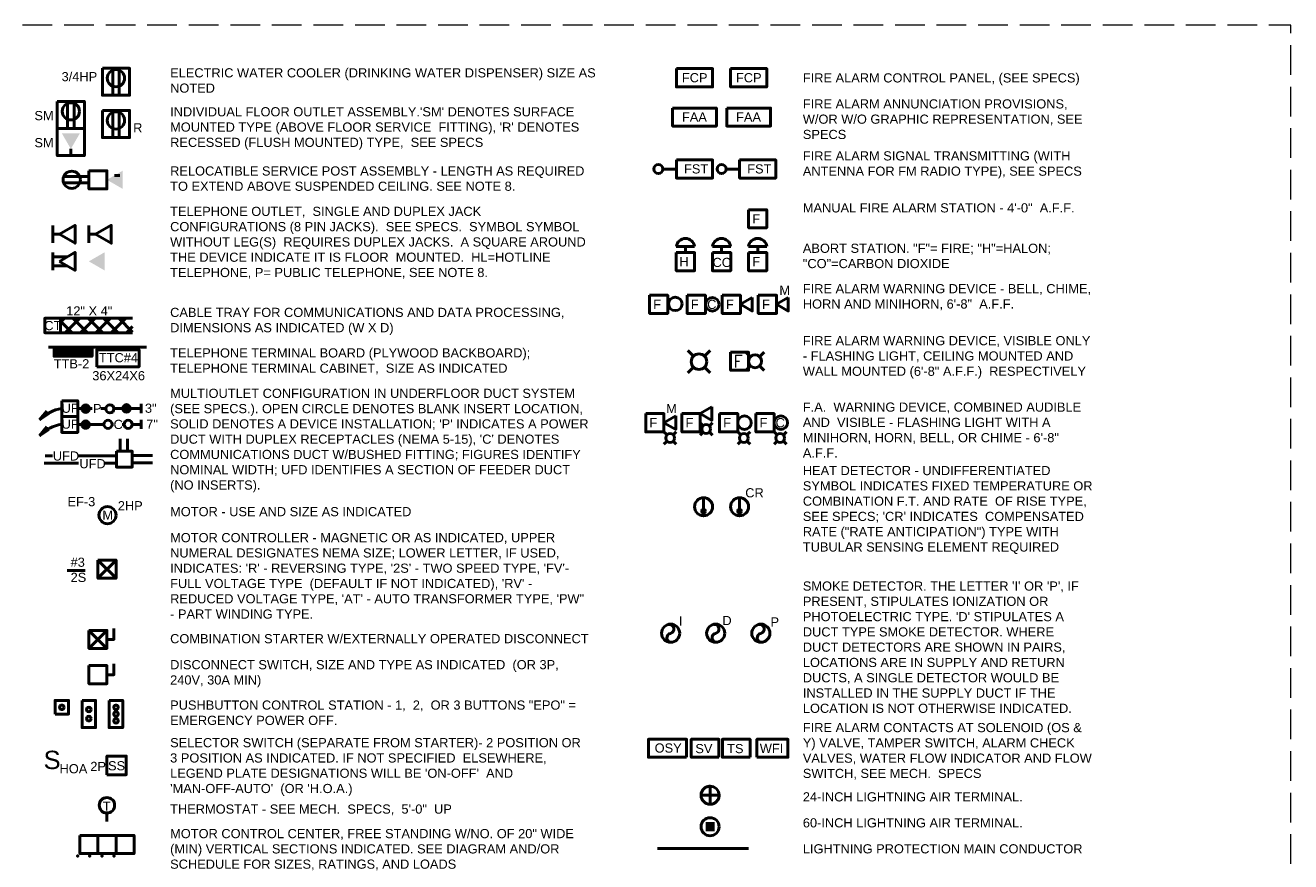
# Paper-space layout 'Layout1' of a CAD drawing. Header units: inches. Extents: x 1.3 to 32.4, y 0.7 to 21.2.
# Tile 4 of 4: x 16.8 to 32.4, y 11 to 21.2. Entities that reach past the tile are written whole.
import ezdxf
from ezdxf.enums import TextEntityAlignment as Align

# ---------------------------------------------------------------- set-up
doc = ezdxf.new("R2010")
doc.units = ezdxf.units.IN
doc.header["$MEASUREMENT"] = 0
doc.linetypes.add('DGN Style 3', pattern=[0.509674, 0.364053, -0.145621])
for name, color, linetype, lineweight in [('cenwoG403 - G-ANNO-TEXT', 53, 'Continuous', 25), ('E-LTNG-COND', 193, 'Continuous', 50), ('E-LTNG-TERM', 193, 'Continuous', 50), ('E-POWR-BUSW', 193, 'Continuous', 50), ('E-POWR-MOTR', 4, 'Continuous', 50), ('E-POWR-SWCH', 153, 'Continuous', 50), ('E-POWR-WALL', 73, 'Continuous', 50), ('F-ALRM-DTCT', 13, 'Continuous', 50), ('F-ALRM-INDC', 73, 'Continuous', 50), ('F-ALRM-MANL', 13, 'Continuous', 50), ('F-CTRL-PANL', 13, 'Continuous', 50), ('G-Anno-Text', 53, 'Continuous', 25), ('T-CABL-IDEN', 2, 'Continuous', 35), ('T-CABL-TRAY', 193, 'Continuous', 50), ('T-EQPM-COPP', 4, 'Continuous', 50), ('T-JACK-PHON', 193, 'Continuous', 50)]:
    doc.layers.add(name, color=color, linetype=linetype, lineweight=lineweight)
doc.layers.add('G-Anno-Nplt', color=5, linetype='Continuous', lineweight=25, plot=False)
doc.styles.add('Style-Arial', font='ARIAL.TTF')
doc.styles.add('Style-romans', font='romans.shx')
doc.styles.add('Style-WORKING', font='WORKING.shx')
doc.styles.add('Text', font='ARIAL.TTF', dxfattribs={"height": 0.125})

# ---------------------------------------------------------------- blocks, each defined once
blk = doc.blocks.new('coeSheet')
at = {"layer": 'G-Anno-Nplt', "color": 7, "linetype": 'DGN Style 3', "lineweight": 18, "flags": 128}
blk.add_lwpolyline([(-0.2, 0), (30.875, 0), (30.875, 20.5), (-0.2, 20.5)], close=True, dxfattribs=at)
at = {"layer": 'G-Anno-Text', "color": 1, "linetype": 'Continuous', "lineweight": 25, "style": 'Style-WORKING'}
for tag in ['submitted_by_name', 'designed_by_name', 'checked_by', 'issue_date', 'sheet_size', 'drawn_by', 'file_num']:
    blk.add_attdef(tag, text='', height=0.075, rotation=90, dxfattribs=at).set_placement((0, 0), align=Align.TOP_LEFT)
at = {"layer": 'G-Anno-Text', "color": 1, "linetype": 'Continuous', "lineweight": 25, "style": 'Style-WORKING', "flags": 2}
for tag in ['plot_short_design', 'plot_username', 'plot_sytime', 'plot_design', 'plot_scale']:
    blk.add_attdef(tag, text='', height=0.075, rotation=90, dxfattribs=at).set_placement((0, 0), align=Align.TOP_LEFT)
at = {"layer": 'G-Anno-Text', "color": 6, "linetype": 'Continuous', "lineweight": 35, "style": 'Style-Arial'}
for tag in ['sheet_title_2', 'sheet_title_3', 'sheet_title_1']:
    blk.add_attdef(tag, text='', height=0.12, rotation=90, dxfattribs=at).set_placement((0, 0), align=Align.TOP_CENTER)
at = {"layer": 'G-Anno-Text', "color": 1, "linetype": 'Continuous', "lineweight": 25, "style": 'Style-WORKING'}
for tag in ['01_desc', '02_desc', '03_desc', '04_desc', '05_desc', '06_desc', '07_desc', '08_desc', '09_desc', '10_desc', '11_desc', '12_desc', '13_desc', '14_desc']:
    blk.add_attdef(tag, text='', height=0.075, rotation=90, dxfattribs=at).set_placement((0, 0), align=Align.MIDDLE_LEFT)
for tag in ['01_mark', '02_mark', '03_mark', '04_mark', '05_mark', '06_mark', '07_mark', '08_mark', '09_mark', '10_mark', '11_mark', '12_mark', '13_mark', '14_mark', '01_date', '02_date', '03_date', '04_date', '05_date', '06_date', '07_date', '08_date', '09_date', '10_date', '11_date', '12_date', '13_date', '14_date', '01_appr', '02_appr', '03_appr', '04_appr', '05_appr', '06_appr', '07_appr', '08_appr', '09_appr', '10_appr', '12_appr', '13_appr', '11_appr', '14_appr']:
    blk.add_attdef(tag, text='', height=0.075, rotation=90, dxfattribs=at).set_placement((0, 0), align=Align.MIDDLE_CENTER)
at = {"layer": 'G-Anno-Text', "linetype": 'Continuous', "lineweight": 50, "style": 'Style-Arial'}
blk.add_attdef('sheet_id', text='', height=0.25, rotation=0, dxfattribs=at).set_placement((0, 0), align=Align.MIDDLE_CENTER)

psp = doc.layouts.get("Layout1")

# ---------------------------------------------------------------- linework, layer by layer
at = {"layer": 'E-LTNG-COND', "ltscale": 0.9}
psp.add_line((24.58, 11.147), (25.7, 11.147), dxfattribs=at)
at = {"layer": 'E-LTNG-TERM', "ltscale": 0.9}
for p, q in [((25.117, 11.801), (25.338, 11.801)), ((25.227, 11.69), (25.227, 11.912))]:
    psp.add_line(p, q, dxfattribs=at)
at = {"layer": 'E-LTNG-TERM', "ltscale": 0.9, "flags": 128}
for points in [[(25.227, 11.801), (25.227, 11.912), (25.215, 11.911), (25.203, 11.909), (25.19, 11.905), (25.179, 11.901), (25.168, 11.895), (25.159, 11.888), (25.149, 11.879), (25.142, 11.872), (25.134, 11.861), (25.13, 11.853), (25.125, 11.844), (25.122, 11.834), (25.119, 11.826), (25.118, 11.815), (25.117, 11.807), (25.117, 11.801)], [(25.227, 11.801), (25.227, 11.69), (25.24, 11.691), (25.252, 11.693), (25.265, 11.697), (25.276, 11.702), (25.287, 11.708), (25.295, 11.714), (25.306, 11.723), (25.313, 11.731), (25.32, 11.741), (25.325, 11.749), (25.33, 11.758), (25.333, 11.768), (25.335, 11.776), (25.337, 11.788), (25.338, 11.795), (25.338, 11.801)]]:
    psp.add_lwpolyline(points, close=True, dxfattribs=at)
at = {"layer": 'E-LTNG-TERM', "ltscale": 0.9}
for centre in [(25.227, 11.801), (25.227, 11.415)]:
    psp.add_circle(centre, 0.111, dxfattribs=at)
psp.add_solid([(25.172, 11.36), (25.283, 11.36), (25.172, 11.471), (25.283, 11.471)], dxfattribs=at)
at = {"layer": 'E-POWR-BUSW', "ltscale": 0.9}
for p, q in [((16.999, 16.409), (17.09, 16.516)), ((16.999, 16.409), (17.088, 16.506)), ((16.999, 16.409), (17.088, 16.5)), ((16.999, 16.409), (17.09, 16.495)), ((16.999, 16.409), (17.092, 16.491)), ((16.999, 16.409), (17.095, 16.488)), ((16.999, 16.409), (17.116, 16.486)), ((16.999, 16.409), (17.1, 16.486)), ((16.999, 16.409), (17.106, 16.485)), ((17.469, 16.547), (17.646, 16.547)), ((17.752, 16.547), (17.814, 16.547)), ((17.914, 16.547), (18.249, 16.547)), ((18.249, 16.547), (18.249, 16.604)), ((18.249, 16.547), (18.249, 16.491)), ((16.999, 16.214), (17.09, 16.321)), ((16.999, 16.214), (17.088, 16.312)), ((16.999, 16.214), (17.088, 16.305)), ((16.999, 16.214), (17.09, 16.3)), ((17.469, 16.353), (17.646, 16.353)), ((17.636, 16.353), (17.79, 16.353)), ((17.891, 16.353), (17.907, 16.353)), ((18.016, 16.353), (18.038, 16.353)), ((18.139, 16.353), (18.249, 16.353)), ((18.249, 16.353), (18.249, 16.409)), ((18.249, 16.353), (18.249, 16.296)), ((16.999, 16.214), (17.092, 16.296)), ((16.999, 16.214), (17.095, 16.294)), ((16.999, 16.214), (17.116, 16.291)), ((16.999, 16.214), (17.1, 16.291)), ((16.999, 16.214), (17.106, 16.29)), ((17.991, 16.023), (17.991, 16.174)), ((18.081, 16.023), (18.081, 16.177)), ((17.979, 16.023), (18.137, 16.023)), ((17.477, 15.877), (17.058, 15.877)), ((17.161, 15.965), (17.068, 15.965)), ((17.944, 15.965), (17.477, 15.965)), ((17.944, 15.877), (17.79, 15.877)), ((18.139, 15.972), (18.388, 15.972)), ((18.139, 15.879), (18.386, 15.879))]:
    psp.add_line(p, q, dxfattribs=at)
at = {"layer": 'E-POWR-BUSW', "ltscale": 0.9, "flags": 128}
for points in [[(17.116, 16.486), (17.106, 16.485), (17.1, 16.486), (17.095, 16.488), (17.092, 16.492), (17.09, 16.495), (17.088, 16.5), (17.088, 16.506), (17.09, 16.516)], [(17.116, 16.291), (17.106, 16.29), (17.1, 16.291), (17.095, 16.294), (17.092, 16.297), (17.09, 16.3), (17.088, 16.305), (17.088, 16.312), (17.09, 16.321)]]:
    psp.add_lwpolyline(points, dxfattribs=at)
at = {"layer": 'E-POWR-BUSW', "ltscale": 0.9}
for centre, radius in [((17.567, 16.545), 0.0457), ((17.567, 16.545), 0.039), ((17.567, 16.545), 0.0309), ((17.567, 16.545), 0.0284), ((17.567, 16.545), 0.0234), ((17.567, 16.545), 0.0199), ((17.567, 16.545), 0.0153), ((17.568, 16.546), 0.0139), ((17.568, 16.546), 0.00974), ((17.567, 16.545), 0.00847), ((17.567, 16.545), 0.00231), ((17.864, 16.543), 0.0501), ((18.068, 16.549), 0.0457), ((18.068, 16.549), 0.039), ((18.068, 16.549), 0.0309), ((18.068, 16.549), 0.0284), ((18.068, 16.549), 0.0234), ((18.068, 16.549), 0.0199), ((18.068, 16.549), 0.0153), ((18.068, 16.549), 0.0139), ((18.068, 16.549), 0.00974), ((18.068, 16.549), 0.00847), ((18.068, 16.549), 0.00231), ((17.567, 16.35), 0.0457), ((17.567, 16.35), 0.039), ((17.567, 16.35), 0.0309), ((17.567, 16.35), 0.0284), ((17.567, 16.35), 0.0234), ((17.567, 16.351), 0.0199), ((17.567, 16.35), 0.0153), ((17.568, 16.351), 0.0139), ((17.568, 16.351), 0.00974), ((17.567, 16.35), 0.00847), ((17.567, 16.35), 0.00231), ((17.841, 16.353), 0.0501), ((18.088, 16.353), 0.0501)]:
    psp.add_circle(centre, radius, dxfattribs=at)
for centre in [(17.367, 16.026), (17.367, 15.831)]:
    psp.add_arc(centre, 0.531, 100.1484, 133.8904, dxfattribs=at)
for points in [[(17.274, 16.642), (17.274, 16.448), (17.469, 16.448), (17.469, 16.642)], [(17.274, 16.448), (17.274, 16.253), (17.469, 16.253), (17.469, 16.448)], [(17.944, 16.023), (17.944, 15.829), (18.139, 15.829), (18.139, 16.023)]]:
    psp.add_3dface(points, dxfattribs=at)
at = {"layer": 'E-POWR-MOTR', "ltscale": 0.9}
psp.add_circle((17.834, 15.238), 0.105, dxfattribs=at)
at = {"layer": 'E-POWR-SWCH', "ltscale": 0.9}
for p, q in [((17.939, 14.687), (17.717, 14.465)), ((17.717, 14.687), (17.939, 14.465)), ((17.338, 14.559), (17.561, 14.559)), ((17.828, 13.824), (17.606, 13.603)), ((17.606, 13.824), (17.828, 13.603)), ((17.828, 11.584), (17.828, 11.479))]:
    psp.add_line(p, q, dxfattribs=at)
at = {"layer": 'E-POWR-SWCH', "ltscale": 0.9, "flags": 128}
for points in [[(17.828, 13.713), (17.914, 13.713), (17.914, 13.849)], [(17.828, 13.281), (17.914, 13.281), (17.914, 13.416)]]:
    psp.add_lwpolyline(points, dxfattribs=at)
at = {"layer": 'E-POWR-SWCH', "ltscale": 0.9}
for centre, radius in [((17.274, 12.881), 0.0277), ((17.939, 12.881), 0.0277), ((17.606, 12.853), 0.0277), ((17.606, 12.742), 0.0277), ((17.939, 12.798), 0.0277), ((17.939, 12.715), 0.0277), ((17.828, 11.678), 0.0945)]:
    psp.add_circle(centre, radius, dxfattribs=at)
for p in [(17.468, 11.054), (17.617, 11.054), (17.766, 11.054), (17.915, 11.054)]:
    psp.add_point(p, dxfattribs=at)
for points in [[(17.717, 14.687), (17.939, 14.687), (17.939, 14.465), (17.717, 14.465)], [(17.606, 13.824), (17.828, 13.824), (17.828, 13.603), (17.606, 13.603)], [(17.606, 13.392), (17.828, 13.392), (17.828, 13.17), (17.606, 13.17)], [(17.191, 12.798), (17.357, 12.798), (17.357, 12.964), (17.191, 12.964)], [(17.523, 12.964), (17.689, 12.964), (17.689, 12.631), (17.523, 12.631)], [(17.855, 12.964), (18.022, 12.964), (18.022, 12.631), (17.855, 12.631)], [(17.828, 12.052), (17.828, 12.282), (18.064, 12.282), (18.064, 12.052)], [(17.496, 11.308), (17.717, 11.308), (17.717, 11.086), (17.496, 11.086)], [(17.717, 11.308), (17.939, 11.308), (17.939, 11.086), (17.717, 11.086)], [(17.939, 11.308), (18.16, 11.308), (18.16, 11.086), (17.939, 11.086)]]:
    psp.add_3dface(points, dxfattribs=at)
at = {"layer": 'E-POWR-WALL', "ltscale": 0.9}
for p, q in [((17.899, 20.693), (17.899, 20.391)), ((17.978, 20.391), (17.978, 20.693)), ((17.345, 20.286), (17.345, 19.984)), ((17.424, 19.984), (17.424, 20.286)), ((17.899, 20.175), (17.899, 19.873)), ((17.978, 19.873), (17.978, 20.175)), ((17.385, 19.733), (17.385, 19.652)), ((17.922, 19.405), (17.986, 19.405)), ((17.606, 19.393), (17.305, 19.393)), ((17.305, 19.315), (17.606, 19.315))]:
    psp.add_line(p, q, dxfattribs=at)
at = {"layer": 'E-POWR-WALL', "ltscale": 0.9, "flags": 128}
psp.add_lwpolyline([(17.278, 19.652), (17.385, 19.652), (17.491, 19.652)], dxfattribs=at)
at = {"layer": 'E-POWR-WALL', "ltscale": 0.9}
for centre in [(17.938, 20.601), (17.385, 20.194), (17.938, 20.083), (17.396, 19.354)]:
    psp.add_circle(centre, 0.106, dxfattribs=at)
at = {"layer": 'E-POWR-WALL', "ltscale": 0.9, "extrusion": (0, 0, -1)}
psp.add_solid([(-17.385, 19.733), (-17.496, 19.925), (-17.274, 19.925)], dxfattribs=at)
at = {"layer": 'E-POWR-WALL', "ltscale": 0.9}
psp.add_solid([(17.828, 19.354), (18.02, 19.243), (18.02, 19.465)], dxfattribs=at)
for points in [[(17.772, 20.723), (18.105, 20.723), (18.105, 20.391), (17.772, 20.391)], [(17.219, 20.316), (17.551, 20.316), (17.551, 19.984), (17.219, 19.984)], [(17.772, 20.205), (18.105, 20.205), (18.105, 19.873), (17.772, 19.873)], [(17.219, 19.984), (17.551, 19.984), (17.551, 19.652), (17.219, 19.652)], [(17.606, 19.465), (17.828, 19.465), (17.828, 19.243), (17.606, 19.243)]]:
    psp.add_3dface(points, dxfattribs=at)
at = {"layer": 'F-ALRM-DTCT', "ltscale": 0.9}
for p, q in [((25.147, 15.432), (25.147, 15.287)), ((25.589, 15.432), (25.589, 15.287))]:
    psp.add_line(p, q, dxfattribs=at)
for centre, radius in [((25.147, 15.341), 0.111), ((25.589, 15.341), 0.111), ((25.147, 15.287), 0.0228), ((25.589, 15.287), 0.0228), ((24.743, 13.79), 0.111), ((25.296, 13.79), 0.111), ((25.85, 13.79), 0.111)]:
    psp.add_circle(centre, radius, dxfattribs=at)
for centre, radius, start, end in [((24.728, 13.842), 0.056, 284.1942, 99.3946), ((25.281, 13.842), 0.056, 284.1942, 99.3946), ((25.835, 13.842), 0.056, 284.1942, 99.3946), ((24.752, 13.734), 0.055, 101.4941, 267.971), ((25.306, 13.734), 0.055, 101.4941, 267.971), ((25.86, 13.734), 0.055, 101.4941, 267.971)]:
    psp.add_arc(centre, radius, start, end, dxfattribs=at)
for points in [[(24.939, 12.268), (24.471, 12.268), (24.471, 12.489), (24.939, 12.489)], [(25.336, 12.268), (24.997, 12.268), (24.997, 12.489), (25.336, 12.489)], [(25.718, 12.268), (25.379, 12.268), (25.379, 12.489), (25.718, 12.489)], [(25.801, 12.268), (26.181, 12.268), (26.181, 12.489), (25.801, 12.489)]]:
    psp.add_3dface(points, dxfattribs=at)
at = {"layer": 'F-ALRM-INDC', "ltscale": 0.9}
for p, q in [((24.956, 17.258), (25.024, 17.19)), ((25.159, 17.19), (25.227, 17.258)), ((25.667, 17.239), (25.723, 17.182)), ((25.891, 17.239), (25.835, 17.182)), ((24.956, 16.987), (25.024, 17.055)), ((25.159, 17.055), (25.227, 16.987)), ((25.723, 17.071), (25.667, 17.015)), ((25.835, 17.071), (25.891, 17.015)), ((25.104, 16.372), (25.142, 16.334)), ((25.218, 16.334), (25.256, 16.372)), ((24.661, 16.261), (24.699, 16.223)), ((24.661, 16.109), (24.699, 16.147)), ((24.775, 16.223), (24.813, 16.261)), ((24.775, 16.147), (24.813, 16.109)), ((25.104, 16.22), (25.142, 16.258)), ((25.218, 16.258), (25.256, 16.22)), ((25.566, 16.261), (25.604, 16.223)), ((25.566, 16.109), (25.604, 16.147)), ((25.68, 16.223), (25.718, 16.261)), ((25.68, 16.147), (25.718, 16.109)), ((26.012, 16.261), (26.05, 16.223)), ((26.012, 16.109), (26.05, 16.147)), ((26.126, 16.223), (26.164, 16.261)), ((26.126, 16.147), (26.164, 16.109))]:
    psp.add_line(p, q, dxfattribs=at)
for centre, radius in [((24.8, 17.831), 0.083), ((25.255, 17.825), 0.083), ((25.091, 17.122), 0.0957), ((25.649, 16.373), 0.083), ((26.095, 16.373), 0.083), ((25.18, 16.296), 0.0538), ((24.737, 16.185), 0.0538), ((25.642, 16.185), 0.0538), ((26.088, 16.185), 0.0538)]:
    psp.add_circle(centre, radius, dxfattribs=at)
psp.add_ellipse((25.779, 17.127), major_axis=(0.0791, 0), ratio=0.99995, start_param=0, end_param=6.283175, dxfattribs=at)
for points in [[(24.484, 17.937), (24.707, 17.937), (24.707, 17.714), (24.484, 17.714)], [(24.945, 17.937), (25.169, 17.937), (25.169, 17.714), (24.945, 17.714)], [(25.376, 17.937), (25.6, 17.937), (25.6, 17.714), (25.376, 17.714)], [(25.744, 17.909), (25.6, 17.826), (25.744, 17.743)], [(25.819, 17.937), (26.043, 17.937), (26.043, 17.714), (25.819, 17.714)], [(26.186, 17.909), (26.043, 17.826), (26.186, 17.743)], [(25.479, 17.237), (25.7, 17.237), (25.7, 17.016), (25.479, 17.016)], [(24.438, 16.484), (24.661, 16.484), (24.661, 16.261), (24.438, 16.261)], [(24.805, 16.456), (24.661, 16.373), (24.805, 16.29)], [(24.881, 16.484), (25.104, 16.484), (25.104, 16.261), (24.881, 16.261)], [(25.248, 16.567), (25.104, 16.484), (25.248, 16.401)], [(25.342, 16.484), (25.566, 16.484), (25.566, 16.261), (25.342, 16.261)], [(25.789, 16.484), (26.012, 16.484), (26.012, 16.261), (25.789, 16.261)]]:
    psp.add_3dface(points, dxfattribs=at)
at = {"layer": 'F-ALRM-MANL', "ltscale": 0.9}
for p, q in [((24.813, 18.536), (25.037, 18.536)), ((24.925, 18.536), (24.925, 18.461)), ((25.256, 18.536), (25.48, 18.536)), ((25.368, 18.536), (25.368, 18.461)), ((25.699, 18.536), (25.923, 18.536)), ((25.811, 18.536), (25.811, 18.461))]:
    psp.add_line(p, q, dxfattribs=at)
for centre in [(24.925, 18.523), (25.368, 18.523), (25.811, 18.523)]:
    psp.add_arc(centre, 0.112, 6.7329, 173.2671, dxfattribs=at)
for points in [[(25.7, 18.986), (25.922, 18.986), (25.922, 18.765), (25.7, 18.765)], [(24.813, 18.461), (25.037, 18.461), (25.037, 18.238), (24.813, 18.238)], [(25.256, 18.461), (25.48, 18.461), (25.48, 18.238), (25.256, 18.238)], [(25.699, 18.461), (25.923, 18.461), (25.923, 18.238), (25.699, 18.238)]]:
    psp.add_3dface(points, dxfattribs=at)
at = {"layer": 'F-CTRL-PANL', "ltscale": 0.9}
for p, q in [((24.814, 19.486), (24.648, 19.486)), ((25.589, 19.486), (25.423, 19.486))]:
    psp.add_line(p, q, dxfattribs=at)
for centre in [(24.593, 19.486), (25.368, 19.486)]:
    psp.add_circle(centre, 0.0554, dxfattribs=at)
for points in [[(24.814, 20.718), (25.257, 20.718), (25.257, 20.494), (24.814, 20.494)], [(25.479, 20.718), (25.922, 20.718), (25.922, 20.494), (25.479, 20.494)], [(24.767, 20.235), (25.305, 20.235), (25.305, 20.013), (24.767, 20.013)], [(25.431, 20.235), (25.969, 20.235), (25.969, 20.013), (25.431, 20.013)], [(24.814, 19.597), (25.257, 19.597), (25.257, 19.375), (24.814, 19.375)], [(25.589, 19.597), (26.032, 19.597), (26.032, 19.375), (25.589, 19.375)]]:
    psp.add_3dface(points, dxfattribs=at)
at = {"layer": 'T-CABL-TRAY', "ltscale": 0.9}
for p, q in [((17.258, 17.606), (17.306, 17.654)), ((18.143, 17.654), (17.258, 17.654)), ((17.4, 17.477), (17.258, 17.62)), ((17.317, 17.477), (17.494, 17.654)), ((17.588, 17.477), (17.411, 17.654)), ((17.505, 17.477), (17.682, 17.654)), ((17.776, 17.477), (17.599, 17.654)), ((17.693, 17.477), (17.87, 17.654)), ((17.964, 17.477), (17.787, 17.654)), ((17.881, 17.477), (18.058, 17.654)), ((18.143, 17.486), (17.975, 17.654)), ((18.069, 17.477), (18.143, 17.552)), ((18.143, 17.477), (17.258, 17.477))]:
    psp.add_line(p, q, dxfattribs=at)
psp.add_3dface([(17.258, 17.654), (17.065, 17.654), (17.065, 17.477), (17.258, 17.477)], dxfattribs=at)
at = {"layer": 'T-EQPM-COPP', "ltscale": 0.9}
for p, q in [((17.11, 17.3), (18.314, 17.3)), ((17.367, 17.244), (17.443, 17.244)), ((17.367, 17.241), (17.443, 17.241)), ((17.367, 17.24), (17.443, 17.24)), ((17.367, 17.239), (17.443, 17.239)), ((17.367, 17.238), (17.443, 17.238)), ((17.367, 17.236), (17.443, 17.236)), ((17.367, 17.233), (17.443, 17.233)), ((17.367, 17.233), (17.443, 17.233))]:
    psp.add_line(p, q, dxfattribs=at)
for points in [[(17.646, 17.279), (17.646, 17.188), (17.18, 17.188), (17.18, 17.279)], [(17.638, 17.278), (17.638, 17.19), (17.187, 17.19), (17.187, 17.278)], [(17.631, 17.277), (17.631, 17.191), (17.193, 17.191), (17.193, 17.277)], [(17.625, 17.276), (17.625, 17.193), (17.199, 17.193), (17.199, 17.276)], [(17.621, 17.275), (17.621, 17.193), (17.202, 17.193), (17.202, 17.275)], [(17.622, 17.275), (17.622, 17.193), (17.202, 17.193), (17.202, 17.275)], [(17.618, 17.275), (17.618, 17.194), (17.206, 17.194), (17.206, 17.275)], [(17.612, 17.274), (17.612, 17.195), (17.212, 17.195), (17.212, 17.274)], [(17.605, 17.273), (17.605, 17.197), (17.217, 17.197), (17.217, 17.273)], [(17.6, 17.271), (17.6, 17.197), (17.222, 17.197), (17.222, 17.271)], [(17.599, 17.272), (17.599, 17.198), (17.223, 17.198), (17.223, 17.272)], [(17.594, 17.271), (17.594, 17.199), (17.228, 17.199), (17.228, 17.271)], [(17.588, 17.27), (17.588, 17.201), (17.234, 17.201), (17.234, 17.27)], [(17.582, 17.269), (17.582, 17.202), (17.239, 17.202), (17.239, 17.269)], [(17.577, 17.268), (17.577, 17.203), (17.244, 17.203), (17.244, 17.268)], [(17.573, 17.267), (17.573, 17.203), (17.247, 17.203), (17.247, 17.267)], [(17.572, 17.267), (17.572, 17.204), (17.249, 17.204), (17.249, 17.267)], [(17.567, 17.267), (17.567, 17.205), (17.253, 17.205), (17.253, 17.267)], [(17.562, 17.266), (17.562, 17.206), (17.258, 17.206), (17.258, 17.266)], [(17.557, 17.265), (17.557, 17.207), (17.262, 17.207), (17.262, 17.265)], [(17.553, 17.264), (17.553, 17.208), (17.267, 17.208), (17.267, 17.264)], [(17.548, 17.264), (17.548, 17.209), (17.271, 17.209), (17.271, 17.264)], [(17.544, 17.263), (17.544, 17.21), (17.275, 17.21), (17.275, 17.263)], [(17.54, 17.262), (17.54, 17.211), (17.279, 17.211), (17.279, 17.262)], [(17.536, 17.262), (17.536, 17.212), (17.282, 17.212), (17.282, 17.262)], [(17.532, 17.261), (17.532, 17.213), (17.286, 17.213), (17.286, 17.261)], [(17.528, 17.26), (17.528, 17.214), (17.29, 17.214), (17.29, 17.26)], [(17.524, 17.26), (17.524, 17.215), (17.293, 17.215), (17.293, 17.26)], [(17.522, 17.258), (17.522, 17.214), (17.294, 17.214), (17.294, 17.258)], [(17.521, 17.259), (17.521, 17.215), (17.296, 17.215), (17.296, 17.259)], [(17.517, 17.259), (17.517, 17.216), (17.3, 17.216), (17.3, 17.259)], [(17.514, 17.258), (17.514, 17.217), (17.303, 17.217), (17.303, 17.258)], [(17.511, 17.258), (17.511, 17.218), (17.306, 17.218), (17.306, 17.258)], [(17.508, 17.257), (17.508, 17.218), (17.309, 17.218), (17.309, 17.257)], [(17.504, 17.257), (17.504, 17.219), (17.312, 17.219), (17.312, 17.257)], [(17.501, 17.256), (17.501, 17.22), (17.314, 17.22), (17.314, 17.256)], [(17.499, 17.256), (17.499, 17.22), (17.317, 17.22), (17.317, 17.256)], [(17.496, 17.255), (17.496, 17.221), (17.32, 17.221), (17.32, 17.255)], [(17.493, 17.255), (17.493, 17.221), (17.322, 17.221), (17.322, 17.255)], [(17.49, 17.254), (17.49, 17.222), (17.325, 17.222), (17.325, 17.254)], [(17.486, 17.252), (17.486, 17.221), (17.326, 17.221), (17.326, 17.252)], [(17.488, 17.254), (17.488, 17.223), (17.327, 17.223), (17.327, 17.254)], [(17.483, 17.252), (17.483, 17.222), (17.328, 17.222), (17.328, 17.252)], [(17.483, 17.252), (17.483, 17.222), (17.328, 17.222), (17.328, 17.252)], [(17.485, 17.254), (17.485, 17.223), (17.33, 17.223), (17.33, 17.254)], [(17.481, 17.251), (17.481, 17.222), (17.33, 17.222), (17.33, 17.251)], [(17.481, 17.251), (17.481, 17.222), (17.331, 17.222), (17.331, 17.251)], [(17.478, 17.251), (17.478, 17.223), (17.333, 17.223), (17.333, 17.251)], [(17.479, 17.251), (17.479, 17.222), (17.333, 17.222), (17.333, 17.251)], [(17.476, 17.251), (17.476, 17.223), (17.335, 17.223), (17.335, 17.251)], [(17.476, 17.251), (17.476, 17.223), (17.335, 17.223), (17.335, 17.251)], [(17.474, 17.25), (17.474, 17.223), (17.337, 17.223), (17.337, 17.25)], [(17.474, 17.25), (17.474, 17.223), (17.337, 17.223), (17.337, 17.25)], [(17.472, 17.25), (17.472, 17.224), (17.339, 17.224), (17.339, 17.25)], [(17.47, 17.25), (17.47, 17.224), (17.341, 17.224), (17.341, 17.25)], [(17.468, 17.249), (17.468, 17.225), (17.343, 17.225), (17.343, 17.249)], [(17.466, 17.249), (17.466, 17.225), (17.345, 17.225), (17.345, 17.249)], [(17.464, 17.249), (17.464, 17.226), (17.346, 17.226), (17.346, 17.249)], [(17.463, 17.248), (17.463, 17.226), (17.348, 17.226), (17.348, 17.248)], [(17.461, 17.248), (17.461, 17.226), (17.349, 17.226), (17.349, 17.248)], [(17.461, 17.248), (17.461, 17.226), (17.35, 17.226), (17.35, 17.248)], [(17.459, 17.248), (17.459, 17.226), (17.351, 17.226), (17.351, 17.248)], [(17.458, 17.247), (17.458, 17.227), (17.352, 17.227), (17.352, 17.247)], [(17.456, 17.247), (17.456, 17.227), (17.354, 17.227), (17.354, 17.247)], [(17.454, 17.247), (17.454, 17.227), (17.355, 17.227), (17.355, 17.247)], [(17.453, 17.247), (17.453, 17.228), (17.357, 17.228), (17.357, 17.247)], [(17.452, 17.246), (17.452, 17.228), (17.358, 17.228), (17.358, 17.246)], [(17.45, 17.246), (17.45, 17.228), (17.36, 17.228), (17.36, 17.246)], [(17.449, 17.246), (17.449, 17.229), (17.361, 17.229), (17.361, 17.246)], [(17.447, 17.246), (17.447, 17.229), (17.362, 17.229), (17.362, 17.246)], [(17.446, 17.246), (17.446, 17.229), (17.364, 17.229), (17.364, 17.246)], [(17.703, 17.06), (17.703, 17.269), (18.223, 17.269), (18.223, 17.06)]]:
    psp.add_3dface(points, dxfattribs=at)
at = {"layer": 'T-JACK-PHON', "ltscale": 0.9}
for p, q in [((17.245, 18.685), (17.163, 18.685)), ((17.688, 18.685), (17.606, 18.685)), ((17.341, 18.408), (17.163, 18.408)), ((17.163, 18.298), (17.341, 18.298))]:
    psp.add_line(p, q, dxfattribs=at)
at = {"layer": 'T-JACK-PHON', "ltscale": 0.9, "flags": 128}
for points in [[(17.163, 18.792), (17.163, 18.685), (17.163, 18.579)], [(17.606, 18.792), (17.606, 18.685), (17.606, 18.579)], [(17.163, 18.46), (17.163, 18.353), (17.163, 18.247)]]:
    psp.add_lwpolyline(points, dxfattribs=at)
at = {"layer": 'T-JACK-PHON', "ltscale": 0.9}
psp.add_solid([(17.606, 18.353), (17.798, 18.242), (17.798, 18.464)], dxfattribs=at)
for points in [[(17.245, 18.685), (17.437, 18.575), (17.437, 18.796)], [(17.688, 18.685), (17.88, 18.575), (17.88, 18.796)], [(17.245, 18.353), (17.437, 18.242), (17.437, 18.464)]]:
    psp.add_3dface(points, dxfattribs=at)

# ---------------------------------------------------------------- block references
at = {"layer": 'G-Anno-Nplt', "color": 7, "linetype": 'DGN Style 3', "lineweight": 18}
psp.add_blockref('coeSheet', (1.475, 0.75), dxfattribs=at)

# ---------------------------------------------------------------- texts
at = {"layer": 'cenwoG403 - G-ANNO-TEXT', "char_height": 0.1125, "attachment_point": 1, "style": 'Text'}
for s, insert, width in [('ELECTRIC WATER COOLER (DRINKING WATER DISPENSER) SIZE AS NOTED', (18.603, 20.723), 5.26204), ('FIRE ALARM CONTROL PANEL, (SEE SPECS)', (26.365, 20.661), 3.55445), ('FIRE ALARM ANNUNCIATION PROVISIONS,  W/OR W/O GRAPHIC REPRESENTATION, SEE SPECS', (26.365, 20.342), 3.55445), ("INDIVIDUAL FLOOR OUTLET ASSEMBLY.'SM' DENOTES SURFACE MOUNTED TYPE (ABOVE FLOOR SERVICE  FITTING), 'R' DENOTES RECESSED (FLUSH MOUNTED) TYPE,  SEE SPECS", (18.603, 20.245), 5.26204), ('FIRE ALARM SIGNAL TRANSMITTING (WITH ANTENNA FOR FM RADIO TYPE), SEE SPECS', (26.365, 19.704), 3.55445), ('RELOCATIBLE SERVICE POST ASSEMBLY - LENGTH AS REQUIRED TO EXTEND ABOVE SUSPENDED CEILING. SEE NOTE 8.', (18.603, 19.519), 5.26204), ('TELEPHONE OUTLET,  SINGLE AND DUPLEX JACK CONFIGURATIONS (8 PIN JACKS).  SEE SPECS.  SYMBOL SYMBOL WITHOUT LEG(S)  REQUIRES DUPLEX JACKS.  A SQUARE AROUND THE DEVICE INDICATE IT IS FLOOR  MOUNTED.  HL=HOTLINE TELEPHONE, P= PUBLIC TELEPHONE, SEE NOTE 8.', (18.603, 19.023), 5.12554), ('MANUAL FIRE ALARM STATION - 4\'-0"  A.F.F.', (26.365, 19.066), 3.55445), ('ABORT STATION. "F"= FIRE; "H"=HALON; "CO"=CARBON DIOXIDE', (26.365, 18.57), 3.55445), ('FIRE ALARM WARNING DEVICE - BELL, CHIME, HORN AND MINIHORN, 6\'-8"  A.F.F.', (26.365, 18.074), 3.55445), ('CABLE TRAY FOR COMMUNICATIONS AND DATA PROCESSING, DIMENSIONS AS INDICATED (W X D)', (18.603, 17.783), 5.12554), ('FIRE ALARM WARNING DEVICE, VISIBLE ONLY - FLASHING LIGHT, CEILING MOUNTED AND WALL MOUNTED (6\'-8" A.F.F.)  RESPECTIVELY', (26.365, 17.436), 3.55445), ('TELEPHONE TERMINAL BOARD (PLYWOOD BACKBOARD); TELEPHONE TERMINAL CABINET,  SIZE AS INDICATED', (18.603, 17.286), 5.12554), ("MULTIOUTLET CONFIGURATION IN UNDERFLOOR DUCT SYSTEM (SEE SPECS.). OPEN CIRCLE DENOTES BLANK INSERT LOCATION, SOLID DENOTES A DEVICE INSTALLATION; 'P' INDICATES A POWER DUCT WITH DUPLEX RECEPTACLES (NEMA 5-15), 'C' DENOTES COMMUNICATIONS DUCT W/BUSHED FITTING; FIGURES IDENTIFY NOMINAL WIDTH; UFD IDENTIFIES A SECTION OF FEEDER DUCT (NO INSERTS).", (18.603, 16.79), 5.12554), ('F.A.  WARNING DEVICE, COMBINED AUDIBLE AND  VISIBLE - FLASHING LIGHT WITH A MINIHORN, HORN, BELL, OR CHIME - 6\'-8" A.F.F.', (26.365, 16.621), 3.55445), ('HEAT DETECTOR - UNDIFFERENTIATED SYMBOL INDICATES FIXED TEMPERATURE OR COMBINATION F.T. AND RATE  OF RISE TYPE, SEE SPECS; \'CR\' INDICATES  COMPENSATED RATE ("RATE ANTICIPATION") TYPE WITH TUBULAR SENSING ELEMENT REQUIRED ', (26.365, 15.842), 3.55445), ('MOTOR CONTROLLER - MAGNETIC OR AS INDICATED, UPPER NUMERAL DESIGNATES NEMA SIZE; LOWER LETTER, IF USED, INDICATES: \'R\' - REVERSING TYPE, \'2S\' - TWO SPEED TYPE, \'FV\'- FULL VOLTAGE TYPE  (DEFAULT IF NOT INDICATED), \'RV\' - REDUCED VOLTAGE TYPE, \'AT\' - AUTO TRANSFORMER TYPE, \'PW" - PART WINDING TYPE.', (18.603, 15.019), 5.12554), ("SMOKE DETECTOR. THE LETTER 'I' OR 'P', IF PRESENT, STIPULATES IONIZATION OR PHOTOELECTRIC TYPE. 'D' STIPULATES A DUCT TYPE SMOKE DETECTOR. WHERE  DUCT DETECTORS ARE SHOWN IN PAIRS, LOCATIONS ARE IN SUPPLY AND RETURN DUCTS, A SINGLE DETECTOR WOULD BE INSTALLED IN THE SUPPLY DUCT IF THE  LOCATION IS NOT OTHERWISE INDICATED.", (26.365, 14.425), 3.55445), ('COMBINATION STARTER W/EXTERNALLY OPERATED DISCONNECT', (18.603, 13.779), 5.12554), ('DISCONNECT SWITCH, SIZE AND TYPE AS INDICATED  (OR 3P, 240V, 30A MIN)', (18.603, 13.46), 5.12554), ('PUSHBUTTON CONTROL STATION - 1,  2,  OR 3 BUTTONS "EPO" = EMERGENCY POWER OFF.', (18.603, 12.964), 5.12554), ('FIRE ALARM CONTACTS AT SOLENOID (OS & Y) VALVE, TAMPER SWITCH, ALARM CHECK VALVES, WATER FLOW INDICATOR AND FLOW SWITCH, SEE MECH.  SPECS', (26.365, 12.688), 3.55445), ("SELECTOR SWITCH (SEPARATE FROM STARTER)- 2 POSITION OR 3 POSITION AS INDICATED. IF NOT SPECIFIED  ELSEWHERE, LEGEND PLATE DESIGNATIONS WILL BE 'ON-OFF'  AND 'MAN-OFF-AUTO'  (OR 'H.O.A.)", (18.603, 12.503), 5.12554), ('THERMOSTAT - SEE MECH.  SPECS,  5\'-0"  UP', (18.603, 11.688), 4.06467), ('MOTOR CONTROL CENTER, FREE STANDING W/NO. OF 20" WIDE (MIN) VERTICAL SECTIONS INDICATED. SEE DIAGRAM AND/OR SCHEDULE FOR SIZES, RATINGS, AND LOADS', (18.603, 11.387), 5.12554), ('LIGHTNING PROTECTION MAIN CONDUCTOR', (26.365, 11.2), 3.55445)]:
    psp.add_mtext(s, dxfattribs=dict(at, insert=insert, width=width))
at = {"layer": 'cenwoG403 - G-ANNO-TEXT', "char_height": 0.1125, "attachment_point": 1, "line_spacing_factor": 0.621383, "style": 'Text'}
for s, insert, width in [('MOTOR - USE AND SIZE AS INDICATED', (18.603, 15.338), 5.12554), ('24-INCH LIGHTNING AIR TERMINAL.', (26.365, 11.838), 3.55445), ('60-INCH LIGHTNING AIR TERMINAL.', (26.365, 11.519), 3.55445)]:
    psp.add_mtext(s, dxfattribs=dict(at, insert=insert, width=width))
at = {"layer": 'E-POWR-BUSW', "style": 'Text'}
for s, height, p in [('3"', 0.1125, (18.294, 16.551)), ('UF', 0.1125, (17.272, 16.551)), ('P', 0.113, (17.656, 16.547)), ('UF', 0.1125, (17.272, 16.356)), ('C', 0.113, (17.909, 16.352)), ('7"', 0.1125, (18.31, 16.356)), ('UFD', 0.1125, (17.164, 15.965)), ('UFD', 0.1125, (17.49, 15.87))]:
    psp.add_text(s, height=height, dxfattribs=at).set_placement(p, align=Align.MIDDLE_LEFT)
at = {"layer": 'E-POWR-MOTR', "style": 'Text'}
for s, height, p in [('EF-3', 0.1125, (17.344, 15.404)), ('2HP', 0.1125, (17.961, 15.354)), ('M', 0.113, (17.772, 15.239))]:
    psp.add_text(s, height=height, dxfattribs=at).set_placement(p, align=Align.MIDDLE_LEFT)
at = {"layer": 'E-POWR-SWCH', "style": 'Text'}
for s, p in [('#3', (17.382, 14.661)), ('2S', (17.382, 14.475))]:
    psp.add_text(s, height=0.1125, dxfattribs=at).set_placement(p, align=Align.MIDDLE_LEFT)
for s, height, p in [('S', 0.225, (17.155, 12.235)), ('HOA', 0.1125, (17.417, 12.127)), ('2P', 0.1125, (17.72, 12.155)), ('SS', 0.1125, (17.946, 12.163))]:
    psp.add_text(s, height=height, dxfattribs=at).set_placement(p, align=Align.MIDDLE_CENTER)
psp.add_text('T', height=0.113, rotation=360, dxfattribs=at).set_placement((17.825, 11.668), align=Align.MIDDLE_CENTER)
at = {"layer": 'E-POWR-WALL', "style": 'Text'}
for s, height, p in [('3/4HP', 0.1125, (17.49, 20.62)), ('SM', 0.1125, (17.056, 20.142)), ('R', 0.113, (18.206, 19.992)), ('SM', 0.1125, (17.056, 19.81))]:
    psp.add_text(s, height=height, dxfattribs=at).set_placement(p, align=Align.MIDDLE_CENTER)
at = {"layer": 'F-ALRM-DTCT', "style": 'Text'}
for s, height, p in [('CR', 0.1125, (25.772, 15.513)), ('I', 0.113, (24.865, 13.94)), ('D', 0.113, (25.435, 13.945)), ('P', 0.113, (26.021, 13.928)), ('OSY', 0.1125, (24.713, 12.381)), ('SV', 0.1125, (25.151, 12.374)), ('TS', 0.1125, (25.537, 12.374)), ('WFI', 0.1125, (25.981, 12.376))]:
    psp.add_text(s, height=height, dxfattribs=at).set_placement(p, align=Align.MIDDLE_CENTER)
at = {"layer": 'F-ALRM-INDC'}
for s, height, style, p in [('M', 0.113, 'Text', (26.143, 17.998)), ('F', 0.113, 'Text', (24.577, 17.826)), ('F', 0.113, 'Text', (25.039, 17.826)), ('C', 0.113, 'Text', (25.248, 17.825)), ('F', 0.113, 'Text', (25.47, 17.826)), ('F', 0.113, 'Text', (25.913, 17.826)), ('F', 0.148, 'Style-romans', (25.571, 17.126)), ('M', 0.113, 'Text', (24.754, 16.547)), ('F', 0.113, 'Text', (24.531, 16.373)), ('F', 0.113, 'Text', (24.974, 16.373)), ('F', 0.113, 'Text', (25.436, 16.373)), ('F', 0.113, 'Text', (25.882, 16.373)), ('C', 0.113, 'Text', (26.087, 16.373))]:
    psp.add_text(s, height=height, dxfattribs=dict(at, style=style)).set_placement(p, align=Align.MIDDLE_CENTER)
at = {"layer": 'F-ALRM-MANL', "style": 'Text'}
for s, height, p in [('F', 0.113, (25.793, 18.875)), ('H', 0.113, (24.907, 18.35)), ('CO', 0.1125, (25.375, 18.34)), ('F', 0.113, (25.793, 18.35))]:
    psp.add_text(s, height=height, dxfattribs=at).set_placement(p, align=Align.MIDDLE_CENTER)
at = {"layer": 'F-CTRL-PANL', "style": 'Text'}
for s, p in [('FCP', (25.038, 20.607)), ('FCP', (25.702, 20.607)), ('FAA', (25.035, 20.124)), ('FAA', (25.699, 20.124)), ('FST', (25.056, 19.488)), ('FST', (25.831, 19.488))]:
    psp.add_text(s, height=0.1125, dxfattribs=at).set_placement(p, align=Align.MIDDLE_CENTER)
at = {"layer": 'T-CABL-IDEN', "style": 'Text'}
psp.add_text('12" X 4"', height=0.1125, dxfattribs=at).set_placement((17.328, 17.745), align=Align.MIDDLE_LEFT)
psp.add_text('CT', height=0.1125, dxfattribs=at).set_placement((17.164, 17.565), align=Align.MIDDLE_CENTER)
at = {"layer": 'T-EQPM-COPP', "style": 'Text'}
for s, p in [('TTB-2', (17.175, 17.096)), ('TTC#4', (17.729, 17.171)), ('36X24X6', (17.648, 16.95))]:
    psp.add_text(s, height=0.1125, dxfattribs=at).set_placement(p, align=Align.MIDDLE_LEFT)

doc.saveas('drawing.dxf')
